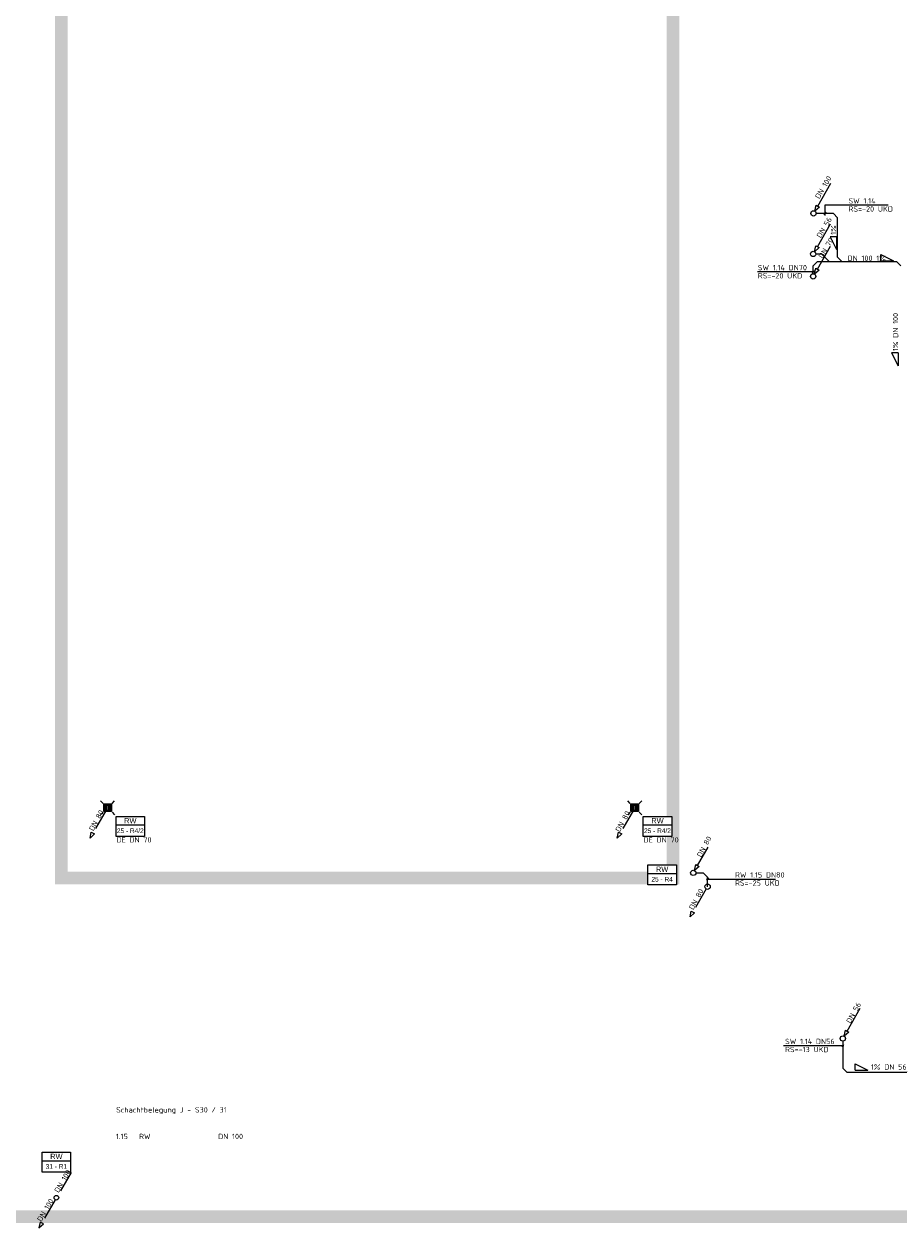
# Model space of a CAD drawing. Header units: metres. Extents: x -5 to 278, y -19 to 180.
# Tile 13 of 59: x 18 to 39, y 62 to 90. Entities that reach past the tile are written whole.
import ezdxf
from ezdxf.enums import TextEntityAlignment as Align

# ---------------------------------------------------------------- set-up
doc = ezdxf.new("R2010")
doc.units = ezdxf.units.M
doc.header["$LTSCALE"] = 0.1
doc.linetypes.add('_PGMM_Ge_Ku', pattern=[6.5, 5, -1.5])
doc.layers.get('0').update_dxf_attribs({"linetype": 'CONTINUOUS', "lineweight": 20})
for name, color, linetype, lineweight in [('A_TWW Bereiter_4', 34, 'CONTINUOUS', 20), ('S_Ablauf', 250, 'CONTINUOUS', 20), ('S_Regenwasser', 162, '_PGMM_Ge_Ku', 20), ('S_Regenwasser TXT', 162, 'CONTINUOUS', 20), ('S_Schmutzwasser', 34, 'CONTINUOUS', 20), ('S_Schmutzwasser TXT', 34, 'CONTINUOUS', 20), ('S_TXT Strang RW', 140, 'CONTINUOUS', 20), ('S_TXT_W+K+Z', 125, 'CONTINUOUS', 20)]:
    doc.layers.add(name, color=color, linetype=linetype, lineweight=lineweight)
doc.styles.add('ACS_ISOCT', font='ISOCT')
doc.styles.add('Arial', font='arial.ttf')
doc.styles.get("Standard").update_dxf_attribs({"font": 'isocp.shx', "height": 0.001})

# ---------------------------------------------------------------- blocks, each defined once
blk = doc.blocks.new('Ablauf')
at = {"color": 0, "linetype": 'ByBlock'}
for p, q in [((-0.105, 0.105), (-0.165, 0.165)), ((-0.09, 0.09), (0.09, 0.09)), ((-0.09, -0.09), (-0.09, 0.09)), ((0.075, 0.075), (-0.075, 0.075)), ((-0.075, 0.075), (-0.075, -0.075)), ((-0.045, 0.075), (-0.045, -0.075)), ((-0.015, -0.075), (-0.015, 0.075)), ((0.015, 0.075), (0.015, -0.075)), ((0.045, -0.075), (0.045, 0.075)), ((0.075, -0.075), (0.075, 0.075)), ((0.09, 0.09), (0.09, -0.09)), ((0.105, 0.105), (0.165, 0.165)), ((-0.105, -0.105), (-0.165, -0.165)), ((0.09, -0.09), (-0.09, -0.09)), ((-0.075, -0.075), (0.075, -0.075)), ((0.105, -0.105), (0.165, -0.165))]:
    blk.add_line(p, q, dxfattribs=at)
blk = doc.blocks.new('*U27')
at = {"color": 0, "linetype": 'ByBlock'}
blk.add_wipeout([(0, 0), (0.671, 0), (0.671, -0.473), (0, -0.473)], dxfattribs=at)
blk.add_lwpolyline([(0, 0), (0.671, 0), (0.671, -0.473), (0, -0.473)], close=True, dxfattribs=at)
blk.add_lwpolyline([(0, -0.203), (0.671, -0.203)], dxfattribs=at)
blk.add_lwpolyline([(0, -0.203), (0.671, -0.203)], dxfattribs=at)
at = {"color": 0, "linetype": 'ByBlock', "insert": (0.336, -0.102), "char_height": 0.125, "width": 0.20598, "attachment_point": 5, "style": 'ACS_ISOCT'}
blk.add_mtext('{\\fArial|b0|i0|c0|p34;RW}', dxfattribs=at)
at = {"color": 0, "linetype": 'ByBlock', "style": 'Arial'}
blk.add_attdef('STRANG_NR.', text='', height=0.11, dxfattribs=at).set_placement((0.336, -0.338), align=Align.MIDDLE_CENTER)

msp = doc.modelspace()

# ---------------------------------------------------------------- linework, layer by layer
at = {"layer": 'A_TWW Bereiter_4', "const_width": 0.3}
for points in [[(94.14, 121.061), (-4.238, 121.061), (-4.238, 62.226), (94.14, 62.226)], [(18.96, 70.206), (33.36, 70.206), (33.36, 98.361), (18.96, 98.361)]]:
    msp.add_lwpolyline(points, close=True, dxfattribs=at)
at = {"layer": 'S_Regenwasser'}
for p, q in [((20.016, 71.804), (19.704, 71.263)), ((32.429, 71.804), (32.116, 71.263)), ((19.636, 71.146), (19.665, 71.286)), ((19.743, 71.241), (19.636, 71.146)), ((19.665, 71.286), (19.743, 71.241)), ((32.049, 71.146), (32.077, 71.286)), ((32.155, 71.241), (32.049, 71.146)), ((32.077, 71.286), (32.155, 71.241)), ((33.937, 70.496), (34.249, 71.037)), ((33.869, 70.379), (33.898, 70.519)), ((33.976, 70.474), (33.869, 70.379)), ((33.898, 70.519), (33.976, 70.474)), ((33.9, 70.325), (34.075, 70.325)), ((34.075, 70.325), (34.175, 70.225)), ((34.175, 70), (34.175, 70.225)), ((34.144, 69.946), (33.831, 69.405)), ((33.764, 69.288), (33.792, 69.427)), ((33.87, 69.382), (33.764, 69.288)), ((33.792, 69.427), (33.87, 69.382)), ((19.187, 63.27), (18.87, 62.723)), ((18.815, 62.627), (18.499, 62.08)), ((18.46, 62.102), (18.432, 61.963)), ((18.538, 62.057), (18.46, 62.102)), ((18.432, 61.963), (18.538, 62.057))]:
    msp.add_line(p, q, dxfattribs=at)
at = {"layer": 'S_Regenwasser', "linetype": 'Continuous'}
for centre, major_axis in [((20.048, 71.859), (0, 0.0625)), ((32.46, 71.859), (0, 0.0625)), ((33.838, 70.325), (0, 0.0625)), ((34.175, 70), (0, 0.0625)), ((18.843, 62.675), (0, 0.055))]:
    msp.add_ellipse(centre, major_axis=major_axis, ratio=1, start_param=-1.570796, end_param=4.712389, dxfattribs=at)
at = {"layer": 'S_Regenwasser TXT', "lineweight": -3}
for p, q in [((34.147, 70.18), (35.778, 70.18)), ((34.148, 70.153), (34.202, 70.207))]:
    msp.add_line(p, q, dxfattribs=at)
at = {"layer": 'S_Schmutzwasser'}
for p, q in [((36.769, 86.028), (37.081, 86.57)), ((36.701, 85.911), (36.73, 86.051)), ((36.808, 86.006), (36.701, 85.911)), ((36.73, 86.051), (36.808, 86.006)), ((37.138, 85.857), (36.733, 85.857)), ((37.138, 85.857), (37.238, 85.757)), ((37.238, 84.825), (37.238, 85.757)), ((36.761, 85.073), (37.073, 85.615)), ((36.693, 84.956), (36.722, 85.096)), ((36.722, 85.096), (36.8, 85.051)), ((36.761, 84.545), (37.073, 85.086)), ((36.8, 85.051), (36.693, 84.956)), ((36.725, 84.902), (36.86, 84.902)), ((36.86, 84.902), (37.038, 84.725)), ((37.238, 84.825), (37.338, 84.725)), ((36.762, 84.725), (36.662, 84.625)), ((36.662, 84.435), (36.662, 84.625)), ((36.693, 84.428), (36.722, 84.567)), ((36.8, 84.522), (36.693, 84.428)), ((36.722, 84.567), (36.8, 84.522)), ((36.762, 84.725), (38.625, 84.725)), ((38.625, 84.725), (38.725, 84.625)), ((37.459, 66.596), (37.771, 67.137)), ((37.36, 66.363), (37.36, 65.727)), ((37.391, 66.479), (37.42, 66.619)), ((37.498, 66.574), (37.391, 66.479)), ((37.42, 66.619), (37.498, 66.574)), ((37.36, 65.727), (37.46, 65.627)), ((38.885, 65.627), (37.46, 65.627))]:
    msp.add_line(p, q, dxfattribs=at)
at = {"layer": 'S_Schmutzwasser', "linetype": 'Continuous'}
for centre in [(36.67, 85.857), (36.662, 84.902), (36.662, 84.374), (37.36, 66.425)]:
    msp.add_ellipse(centre, major_axis=(0, 0.0625), ratio=1, start_param=-1.570796, end_param=4.712389, dxfattribs=at)
at = {"layer": 'S_Schmutzwasser TXT'}
for p, q in [((38.428, 86.055), (36.94, 86.055)), ((36.94, 86.055), (36.94, 85.808)), ((36.91, 85.831), (36.965, 85.885)), ((37.213, 85.309), (37.063, 85.309)), ((37.063, 85.309), (37.213, 85.009)), ((37.213, 85.309), (37.213, 85.009)), ((38.252, 84.74), (38.252, 84.89)), ((38.252, 84.89), (38.552, 84.74)), ((36.636, 84.454), (36.69, 84.508)), ((38.252, 84.74), (38.552, 84.74)), ((36.692, 84.481), (35.353, 84.481)), ((38.659, 82.571), (38.509, 82.571)), ((38.509, 82.571), (38.659, 82.271)), ((38.659, 82.571), (38.659, 82.271)), ((35.965, 66.258), (37.387, 66.258)), ((37.343, 66.23), (37.386, 66.284)), ((37.652, 65.676), (37.652, 65.826)), ((37.652, 65.826), (37.952, 65.676)), ((37.652, 65.676), (37.952, 65.676))]:
    msp.add_line(p, q, dxfattribs=at)

# ---------------------------------------------------------------- block references
at = {"layer": 'S_Ablauf'}
for p in [(20.048, 71.858, 0.18), (32.46, 71.858, 0.18)]:
    msp.add_blockref('Ablauf', p, dxfattribs=at)

# ---------------------------------------------------------------- texts
at = {"layer": 'S_Regenwasser TXT', "lineweight": -3}
for p in [(19.712, 71.3), (32.105, 71.277), (34.025, 70.681), (33.837, 69.443)]:
    msp.add_text('DN 80', height=0.125, rotation=61.3658, dxfattribs=at).set_placement(p)
for s, p in [('RW 1.15 DN80', (34.822, 70.215)), ('RS=-25 UKD', (34.822, 70.024))]:
    msp.add_text(s, height=0.125, dxfattribs=at).set_placement(p)
at = {"layer": 'S_Regenwasser TXT'}
msp.add_text('DN 100', height=0.125, rotation=59.2913, dxfattribs=at).set_placement((18.487, 62.099))
at = {"layer": 'S_Schmutzwasser TXT'}
for s, rotation, p in [('DN 100', 59.2913, (36.804, 86.188)), ('DN 56', 59.2913, (36.84, 85.266)), ('1%%%', 90, (37.202, 85.352)), ('DN 70', 59.2913, (36.884, 84.785)), ('1%%% DN 100', 90, (38.663, 82.614)), ('DN 56', 61.3658, (37.542, 66.769))]:
    msp.add_text(s, height=0.125, rotation=rotation, dxfattribs=at).set_placement(p)
for s, p in [('SW 1.14', (37.493, 86.091)), ('RS=-20 UKD', (37.493, 85.9)), ('DN 100 1%%%', (37.472, 84.738)), ('SW 1.14 DN70', (35.358, 84.518)), ('RS=-20 UKD', (35.358, 84.326)), ('SW 1.14 DN56', (36, 66.293)), ('RS=-13 UKD', (36, 66.102)), ('1%%% DN 56', (38.021, 65.691))]:
    msp.add_text(s, height=0.125, dxfattribs=at).set_placement(p)
at = {"layer": 'S_TXT_W+K+Z'}
for s, p in [('Schachtbelegung J - S30 / 31', (20.249, 64.681)), ('1.15   RW                  DN 100', (20.244, 64.055))]:
    msp.add_text(s, height=0.125, dxfattribs=at).set_placement(p)

# ---------------------------------------------------------------- next in the draw order: block references
at = {"layer": 'S_TXT Strang RW'}
for p in [(20.247, 71.656, 0.18), (32.66, 71.656, 0.18)]:
    msp.add_blockref('*U27', p, dxfattribs=at).add_auto_attribs({'STRANG_NR.': '25 - R4/2'})
at = {"layer": 'S_TXT Strang RW', "lineweight": -3}
for p, values in [((32.769, 70.513), {'STRANG_NR.': '25 - R4'}), ((18.507, 63.749), {'STRANG_NR.': '31 - R1'})]:
    msp.add_blockref('*U27', p, dxfattribs=at).add_auto_attribs(values)

# ---------------------------------------------------------------- next in the draw order: texts
at = {"layer": 'S_Regenwasser TXT'}
msp.add_text('DN 100', height=0.125, rotation=59.2913, dxfattribs=at).set_placement((18.893, 62.78))
at = {"layer": 'S_TXT Strang RW', "lineweight": -3}
for p in [(20.255, 71.041, 0.18), (32.667, 71.041, 0.18)]:
    msp.add_text('DE DN 70', height=0.125, dxfattribs=at).set_placement(p)

doc.saveas('drawing.dxf')
